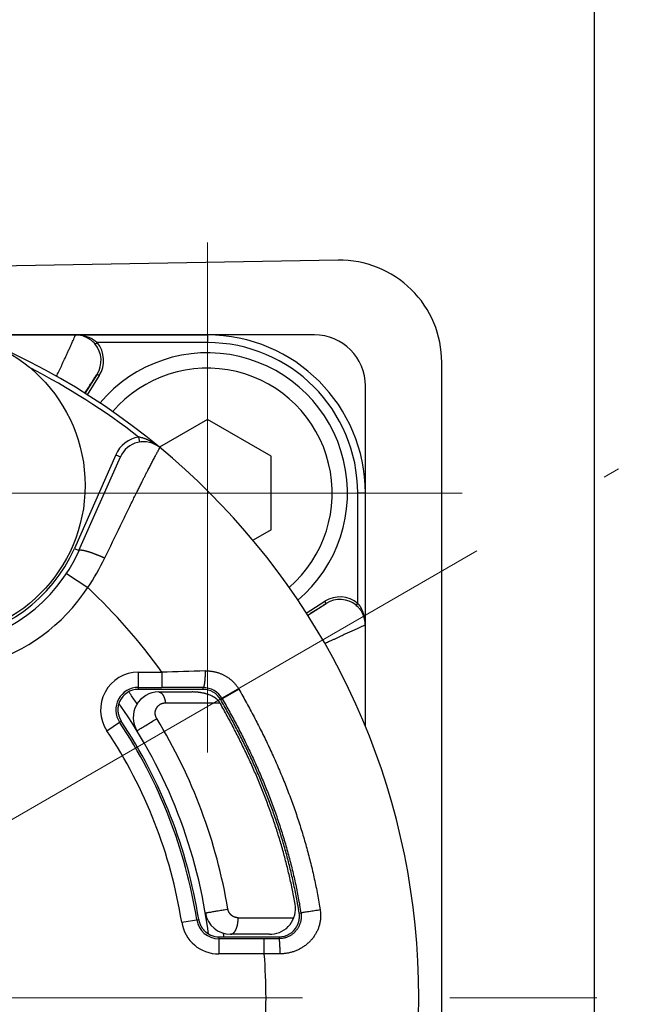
# Model space of a CAD drawing. Header units: millimetres. Extents: x 0 to 1071, y 0 to 742.
# Tile 28 of 127: x 488 to 500, y 225 to 244. Entities that reach past the tile are written whole.
import ezdxf

# ---------------------------------------------------------------- set-up
doc = ezdxf.new("R2010")
doc.units = ezdxf.units.MM
doc.header["$LTSCALE"] = 0.454724
doc.linetypes.add('CENTER', pattern=[50.8, 31.75, -6.35, 6.35, -6.35])
doc.layers.add('NoLayerName_001', color=7, linetype='Continuous')

# ---------------------------------------------------------------- blocks, each defined once
blk = doc.blocks.new('DIM_0003')
at = {"color": 3, "linetype": 'Continuous', "lineweight": 13}
blk.add_arc((54.498, 47.197), 54.498, 300, 210, dxfattribs=at)

msp = doc.modelspace()

# ---------------------------------------------------------------- linework, layer by layer
at = {"layer": 'NoLayerName_001', "color": 7, "linetype": 'Continuous', "lineweight": 25}
for p, q in [((498.8764, 203.1305), (498.8764, 247.066)), ((493.8419, 239.5632), (468.8419, 239.1322)), ((495.8764, 212.633), (495.8764, 237.5635))]:
    msp.add_line(p, q, dxfattribs=at)
at = {"layer": 'NoLayerName_001', "color": 4, "linetype": 'CENTER', "lineweight": 13}
for p, q in [((491.2764, 239.9099), (491.2764, 229.9099)), ((464.0558, 215.0988), (499.3413, 235.4708)), ((486.2764, 234.9983), (496.2764, 234.9983)), ((516.2461, 225.0988), (408.3764, 225.0988))]:
    msp.add_line(p, q, dxfattribs=at)
at = {"layer": 'NoLayerName_001', "color": 60, "linetype": 'Continuous', "lineweight": 25}
for p, q in [((486.6109, 238.0988), (491.2764, 238.0988)), ((493.3769, 238.0988), (486.623, 238.0988)), ((491.2764, 238.0988), (491.2764, 237.9488)), ((489.0755, 237.9169), (489.114, 237.9488)), ((491.2764, 237.9488), (489.114, 237.9488)), ((489.1127, 237.3304), (488.874, 236.9531)), ((489.1549, 237.3037), (488.9163, 236.9264)), ((489.1127, 237.3304), (489.1549, 237.3037)), ((494.3769, 230.4183), (494.3769, 237.0988)), ((489.9269, 236.097), (489.9435, 235.9983)), ((489.4779, 235.7482), (488.6657, 233.9139)), ((489.4779, 235.7482), (489.5693, 235.7077)), ((488.7571, 233.8734), (489.5693, 235.7077)), ((494.3769, 234.9983), (494.2269, 234.9983)), ((494.2269, 232.8359), (494.2269, 234.9983)), ((488.6657, 233.9139), (488.7571, 233.8734)), ((488.5097, 233.4194), (488.9276, 233.1449)), ((493.2179, 232.6467), (493.5818, 232.8768)), ((493.2447, 232.6044), (493.6085, 232.8346)), ((493.6085, 232.8346), (493.5818, 232.8768)), ((494.195, 232.7974), (494.2269, 232.8359)), ((489.9195, 231.4873), (489.9191, 231.1488)), ((489.9195, 231.4873), (490.3819, 231.4868)), ((490.3819, 231.4868), (490.3817, 231.1868)), ((489.9191, 231.1873), (490.3817, 231.1868)), ((490.3211, 231.1488), (489.9191, 231.1488)), ((490.3611, 231.1488), (490.3211, 231.1488)), ((490.3211, 231.0988), (490.9748, 231.0988)), ((490.9748, 231.1488), (490.3611, 231.1488)), ((490.9903, 231.1488), (490.9748, 231.1488)), ((491.1911, 231.1488), (490.9903, 231.1488)), ((491.1911, 231.1488), (491.1911, 231.1852)), ((491.538, 230.948), (491.8939, 231.1525)), ((490.4541, 230.8856), (491.5225, 230.8856)), ((491.5225, 230.8856), (491.528, 230.8759)), ((491.528, 230.8759), (491.5396, 230.8555)), ((491.5396, 230.8555), (491.5456, 230.8449)), ((489.3043, 230.3394), (489.5539, 230.5058)), ((489.5888, 230.5291), (489.5539, 230.5058)), ((493.0475, 226.9437), (493.0439, 226.9642)), ((491.8785, 226.6724), (492.9744, 226.6724)), ((493.0781, 226.7617), (493.112, 226.7671)), ((490.7722, 226.5831), (491.1089, 226.6366)), ((491.5006, 226.2988), (491.5007, 225.9614)), ((491.5006, 226.2988), (491.6866, 226.2988)), ((492.3929, 226.2616), (491.5006, 226.2613)), ((491.6866, 226.2988), (491.8771, 226.2988)), ((492.4926, 226.3488), (491.73, 226.3488)), ((491.8771, 226.2988), (492.475, 226.2988)), ((492.6831, 226.2619), (492.3929, 226.2616)), ((492.393, 225.9616), (492.3929, 226.2616)), ((492.475, 226.2988), (492.4926, 226.2988)), ((492.4926, 226.2988), (492.6831, 226.2988)), ((492.6831, 226.2988), (492.6831, 226.2619)), ((492.393, 225.9616), (491.5007, 225.9614)), ((492.7039, 225.9635), (492.393, 225.9616))]:
    msp.add_line(p, q, dxfattribs=at)
at = {"layer": 'NoLayerName_001', "color": 4, "linetype": 'Continuous', "lineweight": 25}
for p, q in [((491.2764, 236.4416), (490.3356, 235.8985)), ((492.5264, 235.72), (491.2764, 236.4416)), ((492.5264, 234.2766), (492.5264, 235.72)), ((492.5264, 234.2766), (492.1727, 234.0724))]:
    msp.add_line(p, q, dxfattribs=at)
at = {"layer": 'NoLayerName_001', "color": 60, "linetype": 'Continuous', "lineweight": 25}
msp.add_circle((485.8769, 235.1488), 3, dxfattribs=at)
at = {"layer": 'NoLayerName_001', "color": 7, "linetype": 'Continuous', "lineweight": 25}
msp.add_arc((493.8764, 237.5635), 2, 360, 90.98776, dxfattribs=at)
at = {"layer": 'NoLayerName_001', "color": 60, "linetype": 'Continuous', "lineweight": 25}
for centre, radius, start, end in [((481.4269, 225.0988), 14, 270, 90), ((488.6911, 237.5991), 0.4997, 68.2282, 90.00491), ((488.6928, 237.3844), 0.7144, 77.98398, 90.06403), ((488.692, 237.6025), 0.4963, 68.56129, 89.99786), ((488.6914, 237.6008), 0.498, 60.90267, 68.5686), ((488.6909, 237.5983), 0.5005, 60.99501, 68.24172), ((488.703, 237.6219), 0.474, 55.49682, 60.89144), ((488.7156, 237.4664), 0.6291, 67.35373, 69.03992), ((488.736, 237.5153), 0.5761, 65.85417, 67.35396), ((488.7414, 237.5264), 0.5638, 59.52599, 65.88941), ((491.2764, 234.9983), 3.1005, 0, 90), ((493.3769, 237.0988), 1, 0, 90), ((488.6919, 237.6057), 0.4936, 48.15938, 55.49483), ((488.6773, 237.5889), 0.5159, 44.65766, 48.20196), ((488.6681, 237.5798), 0.5288, 39.60358, 44.65342), ((488.69, 237.5981), 0.5003, 327.65294, 39.58938), ((488.6899, 237.5981), 0.5503, 327.66408, 39.58923), ((491.2764, 234.9983), 2.9505, 0, 90), ((481.4269, 225.0988), 13.9, 52.3012, 62.71964), ((485.8769, 235.1488), 3.15, 156.1169, 336.1169), ((485.8769, 235.1488), 3.05, 156.1169, 336.1169), ((485.8769, 235.1488), 3.65, 165.53355, 326.70026), ((490.0265, 235.5053), 0.6, 99.56242, 156.1169), ((490.0265, 235.5053), 0.5, 50.4306, 156.1169), ((485.2197, 235.6802), 4.4918, 325.63646, 334.20504), ((481.4269, 225.0988), 11, 35.50176, 47.00909), ((493.8762, 232.4118), 0.5503, 50.41022, 122.33625), ((493.8762, 232.4119), 0.5003, 50.41135, 122.34706), ((493.8579, 232.39), 0.5288, 45.4035, 50.39618), ((493.8668, 232.399), 0.5162, 41.88362, 45.39995), ((493.8025, 232.4622), 0.566, 22.60388, 30.55516), ((493.9049, 232.4278), 0.4683, 29.09269, 30.90738), ((493.8764, 232.4128), 0.5005, 21.75953, 29.00494), ((493.8788, 232.4133), 0.4981, 22.05639, 29.09653), ((493.7314, 232.4324), 0.6432, 16.86989, 22.61755), ((493.8803, 232.4138), 0.4965, 0.00766, 22.05967), ((493.8772, 232.413), 0.4997, 359.99509, 21.77303), ((493.6964, 232.4217), 0.6797, 11.79117, 16.878), ((493.662, 232.4147), 0.7149, 359.93987, 11.77913), ((489.9186, 230.749), 0.7383, 89.93339, 213.69569), ((497.6649, -2.0111), 233.6114, 91.577945, 91.786507), ((489.9186, 230.749), 0.4383, 89.93283, 213.69614), ((489.9191, 230.7487), 0.4, 90.00519, 155.99206), ((481.2031, 224.9404), 10.5216, 35.47548, 35.84192), ((490.3211, 230.5988), 0.5, 90, 211.58812), ((490.0145, -161.9176), 393.1046, 89.828509, 89.946494), ((490.975, 229.9998), 1.099, 86.02103, 90.01258), ((491.1887, 230.7477), 0.4376, 29.83227, 89.68293), ((491.191, 230.7486), 0.4001, 29.87628, 89.98937), ((481.409, 225.0858), 10.2696, 34.2472, 35.48172), ((491.0839, 230.4408), 0.6426, 63.73263, 68.99139), ((481.3769, 225.0988), 10, 7.21231, 35.20311), ((481.4525, 225.106), 9.7361, 9.00668, 33.68446), ((481.4269, 225.0988), 9.8, 9.02485, 33.63646), ((481.3373, 225.1014), 10.4875, 9.55126, 31.46851), ((481.4524, 225.1059), 9.4362, 9.00629, 33.684), ((492.5066, 226.8488), 0.5, 273.61807, 9.99163), ((482.4067, 225.0605), 10.8062, 9.05768, 10.03593), ((491.73, 226.8488), 0.5, 189.59403, 270), ((492.6808, 226.6988), 0.4023, 354.4478, 9.00308), ((491.5005, 226.6987), 0.7374, 189.02152, 270.01714), ((491.5005, 226.6987), 0.4374, 189.02187, 270.01702), ((492.6832, 226.6987), 0.3999, 269.99082, 331.58756), ((491.5004, 226.6975), 0.3987, 247.44493, 270.03381), ((481.3931, 225.1017), 10.2784, 6.88861, 7.07596), ((481.39, 225.1013), 10.2815, 6.68925, 6.88861), ((492.4926, 227.3891), 1.0404, 269.99727, 272.50693), ((481.4269, 225.0988), 11, 355.50094, 4.49906)]:
    msp.add_arc(centre, radius, start, end, dxfattribs=at)
at = {"layer": 'NoLayerName_001', "color": 4, "linetype": 'Continuous', "lineweight": 25}
for radius, start, end in [(2.75, 310.23418, 140.05594), (2.45, 310.94205, 139.34807)]:
    msp.add_arc((491.2764, 234.9983), radius, start, end, dxfattribs=at)
at = {"layer": 'NoLayerName_001', "color": 60, "linetype": 'Continuous', "lineweight": 25}
for points, knots in [([(488.3161, 237.288), (488.3234, 237.3034), (488.3381, 237.3341), (488.3612, 237.3827), (488.3854, 237.434), (488.4108, 237.4879), (488.436, 237.5418), (488.4624, 237.5984), (488.4898, 237.6576), (488.5183, 237.7194), (488.5467, 237.7813), (488.5749, 237.8432), (488.6031, 237.9051), (488.637, 237.9801), (488.6625, 238.037), (488.6801, 238.0758), (488.6836, 238.0835), (488.6871, 238.0913), (488.6898, 238.0963), (488.6911, 238.0988)], [0, 0, 0, 0, 0.05104757, 0.10209519, 0.16165078, 0.22120633, 0.28076186, 0.34031737, 0.40838081, 0.47644424, 0.54450764, 0.61257103, 0.68063442, 0.7486978, 0.85930041, 0.86780965, 0.8763149, 0.88483063, 0.89331902, 0.89331902, 0.89331902, 0.89331902]), ([(488.8415, 238.0831), (488.8432, 238.0828), (488.8466, 238.082), (488.8516, 238.0809), (488.8566, 238.0797), (488.8617, 238.0785), (488.8667, 238.0773), (488.8717, 238.076), (488.8767, 238.0746), (488.8817, 238.0733), (488.8867, 238.0719), (488.8916, 238.0704), (488.8966, 238.069), (488.9016, 238.0674), (488.9065, 238.0659), (488.9114, 238.0643), (488.9163, 238.0626), (488.9212, 238.061), (488.9261, 238.0593), (488.931, 238.0575), (488.9358, 238.0557), (488.939, 238.0545), (488.9406, 238.0539)], [0, 0, 0, 0, 0.00517079, 0.01034155, 0.01551251, 0.02068389, 0.02585592, 0.03102877, 0.03620235, 0.0413765, 0.04655108, 0.05172597, 0.05690102, 0.06207611, 0.06725111, 0.07242591, 0.07760038, 0.08277442, 0.08794792, 0.09312079, 0.09829292, 0.10346424, 0.10346424, 0.10346424, 0.10346424]), ([(488.9336, 238.036), (488.9339, 238.0359), (488.9346, 238.0355), (488.9357, 238.0352), (488.9368, 238.0351), (488.9379, 238.0351), (488.939, 238.0352), (488.9402, 238.0353), (488.9414, 238.0356), (488.9425, 238.036), (488.9436, 238.0364), (488.9447, 238.0369), (488.9457, 238.0374), (488.9467, 238.0379), (488.9476, 238.0385), (488.9486, 238.0391), (488.9495, 238.0397), (488.9503, 238.0404), (488.9512, 238.041), (488.9521, 238.0417), (488.9529, 238.0424), (488.9538, 238.0432), (488.9546, 238.0439), (488.9554, 238.0447), (488.9563, 238.0454), (488.9571, 238.0462), (488.9576, 238.0467), (488.9578, 238.047)], [0, 0, 0, 0, 0.001103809, 0.002205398, 0.003319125, 0.004452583, 0.005607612, 0.006781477, 0.007967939, 0.009158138, 0.010341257, 0.011505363, 0.012646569, 0.013770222, 0.014881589, 0.015985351, 0.017085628, 0.018186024, 0.019289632, 0.020397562, 0.021509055, 0.022623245, 0.02373924, 0.024856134, 0.025973, 0.027088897, 0.028202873, 0.028202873, 0.028202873, 0.028202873]), ([(489.0273, 238.0123), (489.0288, 238.0114), (489.0319, 238.0096), (489.0365, 238.0068), (489.0411, 238.0039), (489.0456, 238.001), (489.0501, 237.9981), (489.0546, 237.9951), (489.0591, 237.9921), (489.0635, 237.989), (489.0679, 237.9859), (489.0723, 237.9828), (489.0766, 237.9796), (489.0809, 237.9763), (489.0852, 237.973), (489.0894, 237.9697), (489.0936, 237.9663), (489.0978, 237.9629), (489.1019, 237.9594), (489.106, 237.9559), (489.11, 237.9524), (489.1127, 237.95), (489.114, 237.9488)], [0, 0, 0, 0, 0.0053799, 0.01075975, 0.01613995, 0.02152092, 0.02690309, 0.03228675, 0.03767172, 0.04305773, 0.04844453, 0.05383186, 0.05921947, 0.06460714, 0.06999463, 0.07538174, 0.08076825, 0.08615396, 0.09153871, 0.09692231, 0.1023046, 0.10768543, 0.10768543, 0.10768543, 0.10768543]), ([(488.8708, 236.9567), (488.9048, 237.0098), (488.9528, 237.0848), (489.011, 237.1753), (489.0433, 237.2251), (489.0634, 237.2562), (489.0756, 237.2749), (489.0817, 237.2842), (489.0919, 237.2997), (489.1019, 237.3153), (489.1105, 237.3274), (489.1127, 237.3304)], [0, 0, 0, 0, 0.18921108, 0.26712179, 0.32277089, 0.36729267, 0.37842341, 0.38955324, 0.40068156, 0.43407517, 0.44520366, 0.44520366, 0.44520366, 0.44520366]), ([(490.345, 235.8907), (490.3389, 235.8957), (490.3268, 235.9056), (490.3082, 235.92), (490.2894, 235.934), (490.2702, 235.9476), (490.2507, 235.9608), (490.231, 235.9736), (490.2109, 235.986), (490.1906, 235.9979), (490.17, 236.0094), (490.1491, 236.0204), (490.1279, 236.031), (490.1065, 236.041), (490.0848, 236.0505), (490.0628, 236.0593), (490.0407, 236.0675), (490.0183, 236.075), (489.9957, 236.0818), (489.973, 236.0877), (489.95, 236.0929), (489.9346, 236.0955), (489.9269, 236.097)], [0, 0, 0, 0, 0.02350119, 0.04700667, 0.07051778, 0.09403627, 0.1175643, 0.14110448, 0.16465987, 0.18823398, 0.21183082, 0.23545485, 0.25910585, 0.28276937, 0.30643056, 0.33007738, 0.35370087, 0.37729542, 0.40085903, 0.42439365, 0.44790542, 0.47140502, 0.47140502, 0.47140502, 0.47140502]), ([(489.2639, 233.7256), (489.3661, 233.9369), (489.5032, 234.2209), (489.6667, 234.5573), (489.7472, 234.722), (489.8086, 234.8471), (489.8604, 234.9524), (489.906, 235.0444), (489.9485, 235.1298), (489.9846, 235.2019), (490.0175, 235.2674), (490.0473, 235.3263), (490.0772, 235.3852), (490.1039, 235.4374), (490.1274, 235.4831), (490.1476, 235.5222), (490.1679, 235.5612), (490.1882, 235.6002), (490.2087, 235.6392), (490.2293, 235.6781), (490.2465, 235.7104), (490.2604, 235.7363), (490.2708, 235.7557), (490.2813, 235.775), (490.2918, 235.7944), (490.3024, 235.8137), (490.313, 235.8329), (490.3271, 235.8586), (490.3379, 235.8778), (490.345, 235.8907)], [0, 0, 0, 0, 0.704067, 0.9460902, 1.1221071, 1.2541197, 1.3641302, 1.4741407, 1.5621492, 1.6501576, 1.716164, 1.7821703, 1.8481767, 1.914183, 1.9581873, 2.0021916, 2.0461958, 2.0902001, 2.1342044, 2.1782087, 2.2222129, 2.244215, 2.2662171, 2.2882193, 2.3102214, 2.3322231, 2.3542256, 2.3762285, 2.4202318, 2.4202318, 2.4202318, 2.4202318]), ([(488.7571, 233.8734), (488.7602, 233.8758), (488.766, 233.8822), (488.7786, 233.8831), (488.7905, 233.8834), (488.8024, 233.8826), (488.8143, 233.8814), (488.8261, 233.8796), (488.8379, 233.8775), (488.8495, 233.8751), (488.8612, 233.8724), (488.8727, 233.8697), (488.8843, 233.8667), (488.8958, 233.8637), (488.9073, 233.8605), (488.9188, 233.8573), (488.9302, 233.8539), (488.9417, 233.8504), (488.953, 233.8469), (488.9644, 233.8433), (488.9758, 233.8396), (488.9871, 233.8358), (488.9984, 233.832), (489.0096, 233.8281), (489.0209, 233.8241), (489.0321, 233.8201), (489.0433, 233.816), (489.0545, 233.8119), (489.0657, 233.8077), (489.0768, 233.8035), (489.0879, 233.7992), (489.0991, 233.7949), (489.1102, 233.7905), (489.1213, 233.7861), (489.1323, 233.7817), (489.1434, 233.7772), (489.1544, 233.7727), (489.1654, 233.7682), (489.1765, 233.7636), (489.1874, 233.759), (489.1948, 233.7559), (489.1984, 233.7543)], [0, 0, 0, 0, 0.01179243, 0.02430347, 0.03603771, 0.04799133, 0.05997719, 0.07191531, 0.08382992, 0.0957377, 0.10764868, 0.11956589, 0.13148862, 0.14341558, 0.15534503, 0.16727484, 0.17920301, 0.19112955, 0.20305497, 0.2149797, 0.22690411, 0.23882848, 0.25075301, 0.26267786, 0.27460309, 0.28652874, 0.29845475, 0.31038103, 0.32230744, 0.33423379, 0.34615984, 0.35808552, 0.37001086, 0.38193587, 0.39386059, 0.40578503, 0.41770921, 0.42963316, 0.44155688, 0.4534804, 0.46540372, 0.46540372, 0.46540372, 0.46540372]), ([(489.1984, 233.7543), (489.2021, 233.7528), (489.2094, 233.7496), (489.2203, 233.7449), (489.2313, 233.7401), (489.2422, 233.7353), (489.2531, 233.7305), (489.2603, 233.7272), (489.2639, 233.7256)], [0, 0, 0, 0, 0.011923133, 0.023846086, 0.035768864, 0.047691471, 0.059613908, 0.071536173, 0.071536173, 0.071536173, 0.071536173]), ([(493.6085, 232.8346), (493.6056, 232.8325), (493.594, 232.8241), (493.5789, 232.8145), (493.5639, 232.8047), (493.549, 232.7949), (493.5219, 232.7773), (493.4799, 232.7501), (493.4047, 232.7016), (493.3264, 232.6513), (493.2661, 232.6127), (493.248, 232.6011)], [0, 0, 0, 0, 0.01073669, 0.04295447, 0.053691, 0.06442896, 0.09664554, 0.15033562, 0.21476437, 0.36509932, 0.42952819, 0.42952819, 0.42952819, 0.42952819]), ([(494.2269, 232.8359), (494.2281, 232.8346), (494.2304, 232.832), (494.234, 232.8279), (494.2374, 232.8239), (494.2409, 232.8198), (494.2443, 232.8157), (494.2476, 232.8115), (494.2509, 232.8073), (494.2542, 232.8031), (494.2574, 232.7988), (494.2606, 232.7945), (494.2637, 232.7902), (494.2668, 232.7859), (494.2699, 232.7815), (494.2729, 232.7771), (494.2758, 232.7726), (494.2788, 232.7681), (494.2816, 232.7636), (494.2845, 232.7591), (494.2872, 232.7545), (494.2891, 232.7515), (494.29, 232.7499)], [0, 0, 0, 0, 0.00533774, 0.01067554, 0.01601368, 0.02135246, 0.02669215, 0.03203294, 0.03737477, 0.04271749, 0.04806095, 0.05340498, 0.05874939, 0.064094, 0.06943863, 0.07478307, 0.0801271, 0.08547052, 0.09081311, 0.09615463, 0.10149484, 0.10683351, 0.10683351, 0.10683351, 0.10683351]), ([(494.251, 232.7436), (494.2521, 232.7425), (494.2542, 232.7401), (494.2572, 232.7366), (494.2603, 232.733), (494.2633, 232.7294), (494.2663, 232.7258), (494.2692, 232.7222), (494.2721, 232.7185), (494.275, 232.7148), (494.2779, 232.7111), (494.2807, 232.7073), (494.2834, 232.7035), (494.2862, 232.6997), (494.2889, 232.6959), (494.2915, 232.692), (494.2942, 232.6881), (494.2967, 232.6842), (494.2993, 232.6803), (494.3018, 232.6763), (494.3043, 232.6724), (494.3059, 232.6697), (494.3067, 232.6683)], [0, 0, 0, 0, 0.004684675, 0.009369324, 0.014054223, 0.018739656, 0.023425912, 0.02811323, 0.032801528, 0.037490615, 0.042180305, 0.046870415, 0.051560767, 0.056251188, 0.060941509, 0.065631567, 0.070321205, 0.07501027, 0.079698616, 0.084386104, 0.089072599, 0.093757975, 0.093757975, 0.093757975, 0.093757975]), ([(494.3141, 232.6555), (494.314, 232.6558), (494.3136, 232.6565), (494.3133, 232.6576), (494.3132, 232.6587), (494.3132, 232.6598), (494.3133, 232.661), (494.3134, 232.6621), (494.3137, 232.6633), (494.3141, 232.6644), (494.3145, 232.6655), (494.315, 232.6666), (494.3155, 232.6676), (494.316, 232.6686), (494.3166, 232.6695), (494.3172, 232.6705), (494.3178, 232.6714), (494.3185, 232.6723), (494.3191, 232.6731), (494.3198, 232.674), (494.3205, 232.6749), (494.3212, 232.6757), (494.322, 232.6765), (494.3227, 232.6774), (494.3235, 232.6782), (494.3243, 232.679), (494.3248, 232.6795), (494.3251, 232.6797)], [0, 0, 0, 0, 0.00110352, 0.002204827, 0.003318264, 0.00445142, 0.005606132, 0.006779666, 0.00796579, 0.009155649, 0.010338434, 0.01150222, 0.012643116, 0.013766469, 0.014877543, 0.015981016, 0.017081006, 0.018181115, 0.019284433, 0.020392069, 0.021503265, 0.022617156, 0.023732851, 0.024849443, 0.025966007, 0.027081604, 0.02819528, 0.02819528, 0.02819528, 0.02819528]), ([(494.3769, 232.413), (494.3744, 232.4117), (494.3695, 232.4091), (494.3619, 232.4057), (494.3517, 232.401), (494.2883, 232.3724), (494.207, 232.3359), (494.1107, 232.292), (494.05, 232.2643), (493.9892, 232.2364), (493.9286, 232.2084), (493.8705, 232.1815), (493.815, 232.1556), (493.762, 232.1308), (493.7091, 232.1059), (493.6587, 232.0821), (493.616, 232.0618), (493.5909, 232.0498), (493.5808, 232.045)], [0, 0, 0, 0, 0.00833304, 0.01669296, 0.02504282, 0.0417485, 0.2255014, 0.29232066, 0.35913991, 0.42595919, 0.49277849, 0.55959779, 0.61806468, 0.67653159, 0.73499854, 0.79346549, 0.84358, 0.87698964, 0.87698964, 0.87698964, 0.87698964]), ([(491.2319, 231.5117), (491.232, 231.509), (491.232, 231.5034), (491.232, 231.4951), (491.232, 231.4867), (491.232, 231.4784), (491.2319, 231.4701), (491.2318, 231.4617), (491.2317, 231.4534), (491.2315, 231.4451), (491.2313, 231.4367), (491.2311, 231.4284), (491.2309, 231.4201), (491.2306, 231.4117), (491.2302, 231.4034), (491.2299, 231.395), (491.2295, 231.3867), (491.229, 231.3784), (491.2286, 231.37), (491.2281, 231.3617), (491.2275, 231.3534), (491.2269, 231.3451), (491.2263, 231.3367), (491.2256, 231.3284), (491.2248, 231.3201), (491.224, 231.3118), (491.2232, 231.3035), (491.2223, 231.2953), (491.2213, 231.287), (491.2203, 231.2787), (491.2191, 231.2705), (491.2179, 231.2623), (491.2166, 231.254), (491.2152, 231.2458), (491.2136, 231.2375), (491.2118, 231.2293), (491.2099, 231.2212), (491.2077, 231.2133), (491.2055, 231.2054), (491.2032, 231.2003), (491.2022, 231.1978)], [0, 0, 0, 0, 0.00833668, 0.01667292, 0.02500886, 0.03334465, 0.04168045, 0.05001641, 0.05835269, 0.06668944, 0.07502684, 0.08336504, 0.09170422, 0.10004455, 0.10838621, 0.11672937, 0.1250742, 0.13342049, 0.14176752, 0.1501146, 0.15846107, 0.16680631, 0.17514972, 0.18349076, 0.19182892, 0.20016374, 0.2084948, 0.21682175, 0.22514427, 0.23346251, 0.24178103, 0.2501073, 0.25844941, 0.26681615, 0.27521348, 0.28361143, 0.29195986, 0.30021018, 0.30835466, 0.31664624, 0.31664624, 0.31664624, 0.31664624]), ([(491.2319, 231.5117), (491.2407, 231.5118), (491.2583, 231.5123), (491.2846, 231.5116), (491.3109, 231.5102), (491.3372, 231.5078), (491.3634, 231.5046), (491.3894, 231.5005), (491.4153, 231.4955), (491.441, 231.4896), (491.4665, 231.4828), (491.4918, 231.4752), (491.5167, 231.4666), (491.5414, 231.4572), (491.5656, 231.4469), (491.5895, 231.4358), (491.613, 231.4238), (491.6361, 231.411), (491.6586, 231.3973), (491.6807, 231.3828), (491.7022, 231.3676), (491.7231, 231.3515), (491.7434, 231.3347), (491.7631, 231.3171), (491.7821, 231.2988), (491.8004, 231.2798), (491.818, 231.2601), (491.8349, 231.2397), (491.8509, 231.2187), (491.8661, 231.1972), (491.8806, 231.1752), (491.8894, 231.16), (491.8939, 231.1525)], [0, 0, 0, 0, 0.02630591, 0.05263905, 0.07899305, 0.1053619, 0.13174011, 0.15812283, 0.18450599, 0.2108865, 0.23726294, 0.26363498, 0.29000259, 0.31636611, 0.34272643, 0.36908504, 0.3954442, 0.4218062, 0.44817114, 0.47453885, 0.50090957, 0.52728414, 0.55366412, 0.58005191, 0.60645062, 0.63285852, 0.65926858, 0.68567325, 0.71206488, 0.73843595, 0.76477926, 0.79108817, 0.79108817, 0.79108817, 0.79108817]), ([(490.3211, 231.0988), (490.3241, 231.0985), (490.3301, 231.0984), (490.3389, 231.0963), (490.3475, 231.0933), (490.3557, 231.0893), (490.3635, 231.0846), (490.3708, 231.0792), (490.3776, 231.0732), (490.3839, 231.0668), (490.3897, 231.06), (490.3952, 231.0529), (490.4003, 231.0455), (490.4051, 231.0379), (490.4096, 231.0301), (490.4138, 231.0222), (490.4178, 231.0142), (490.4216, 231.0061), (490.4251, 230.9978), (490.4283, 230.9895), (490.4314, 230.9811), (490.4343, 230.9727), (490.437, 230.9641), (490.4396, 230.9556), (490.4419, 230.9469), (490.4441, 230.9383), (490.4462, 230.9295), (490.448, 230.9208), (490.4498, 230.912), (490.4513, 230.9032), (490.4528, 230.8944), (490.4536, 230.8885), (490.4541, 230.8856)], [0, 0, 0, 0, 0.00893094, 0.01792768, 0.02701162, 0.03615484, 0.04529283, 0.05435144, 0.06334573, 0.07231708, 0.08129016, 0.09027462, 0.09926709, 0.10825346, 0.11722157, 0.12617644, 0.13512388, 0.14406817, 0.15301214, 0.16195722, 0.17090359, 0.17985024, 0.18879547, 0.19773933, 0.20668254, 0.21562546, 0.22456814, 0.23351032, 0.24245146, 0.25139074, 0.26032705, 0.26925906, 0.26925906, 0.26925906, 0.26925906]), ([(491.3143, 231.0407), (491.3087, 231.0428), (491.2975, 231.047), (491.2805, 231.0528), (491.2634, 231.0583), (491.2462, 231.0634), (491.2288, 231.0681), (491.2113, 231.0724), (491.1938, 231.0764), (491.1761, 231.08), (491.1584, 231.0832), (491.1406, 231.0862), (491.1228, 231.0888), (491.1049, 231.0911), (491.087, 231.0931), (491.0692, 231.0948), (491.0572, 231.0957), (491.0513, 231.0961)], [0, 0, 0, 0, 0.01792836, 0.03587195, 0.05383144, 0.07180667, 0.08979668, 0.10779977, 0.12581353, 0.14383487, 0.16186007, 0.17988481, 0.1979042, 0.2159128, 0.23390469, 0.25187347, 0.26981229, 0.26981229, 0.26981229, 0.26981229]), ([(491.2022, 231.1978), (491.2007, 231.1952), (491.1988, 231.1895), (491.1934, 231.1869), (491.1911, 231.1852)], [0, 0, 0, 0, 0.008853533, 0.017085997, 0.017085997, 0.017085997, 0.017085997]), ([(491.8939, 231.1525), (491.9194, 231.1077), (491.9705, 231.0182), (492.0455, 230.8831), (492.1194, 230.7474), (492.192, 230.6109), (492.2632, 230.4737), (492.3331, 230.3358), (492.4015, 230.1972), (492.4684, 230.0579), (492.5338, 229.9178), (492.5977, 229.777), (492.6599, 229.6355), (492.7205, 229.4933), (492.7794, 229.3504), (492.8365, 229.2068), (492.8919, 229.0625), (492.9455, 228.9175), (492.9973, 228.7718), (493.0472, 228.6255), (493.0952, 228.4785), (493.1413, 228.331), (493.1854, 228.1828), (493.2275, 228.034), (493.2676, 227.8847), (493.3057, 227.7349), (493.3417, 227.5845), (493.3756, 227.4336), (493.4075, 227.2823), (493.4372, 227.1306), (493.4651, 226.9786), (493.4816, 226.8769), (493.4901, 226.8261)], [0, 0, 0, 0, 0.1545372, 0.3090885, 0.463649, 0.618215, 0.772784, 0.927355, 1.0819283, 1.2365056, 1.3910862, 1.5456672, 1.7002463, 1.8548227, 2.0093965, 2.1639693, 2.3185437, 2.4731225, 2.6277048, 2.7822896, 2.9368763, 3.0914657, 3.2460592, 3.4006593, 3.5552692, 3.7098876, 3.8645082, 4.0191248, 4.1737312, 4.3283217, 4.4828907, 4.637433, 4.637433, 4.637433, 4.637433]), ([(489.5537, 230.9115), (489.5523, 230.9084), (489.5497, 230.9023), (489.546, 230.893), (489.5425, 230.8836), (489.5392, 230.8741), (489.5362, 230.8645), (489.5334, 230.8548), (489.5309, 230.845), (489.5287, 230.8352), (489.5267, 230.8254), (489.5249, 230.8155), (489.5234, 230.8055), (489.5222, 230.7956), (489.5212, 230.7856), (489.5205, 230.7755), (489.5201, 230.7655), (489.5199, 230.7554), (489.52, 230.7454), (489.5202, 230.7354), (489.5208, 230.7253), (489.5216, 230.7153), (489.5226, 230.7053), (489.5238, 230.6954), (489.5253, 230.6855), (489.5271, 230.6756), (489.5291, 230.6658), (489.5314, 230.656), (489.5341, 230.6464), (489.537, 230.6368), (489.5401, 230.6272), (489.5435, 230.6178), (489.5471, 230.6085), (489.5509, 230.5992), (489.5548, 230.59), (489.5589, 230.5808), (489.563, 230.5717), (489.5672, 230.5626), (489.5714, 230.5535), (489.5745, 230.5475), (489.5759, 230.5445)], [0, 0, 0, 0, 0.01002267, 0.02005563, 0.03009723, 0.04014579, 0.05019967, 0.06025726, 0.07031703, 0.08037751, 0.09043734, 0.10049527, 0.11055021, 0.12060163, 0.13065036, 0.14069725, 0.15074291, 0.16078764, 0.17083154, 0.18087446, 0.19091604, 0.20095574, 0.21099281, 0.22102628, 0.23105509, 0.24107903, 0.25109915, 0.26111779, 0.27113835, 0.28116236, 0.29118889, 0.30121517, 0.31123678, 0.32124982, 0.3312595, 0.34127284, 0.35129541, 0.3613317, 0.37137852, 0.38141611, 0.38141611, 0.38141611, 0.38141611]), ([(490.2823, 230.5762), (490.28, 230.5803), (490.2751, 230.5884), (490.2691, 230.6014), (490.2639, 230.6148), (490.2596, 230.6285), (490.2563, 230.6425), (490.2539, 230.6567), (490.2525, 230.6711), (490.2522, 230.6855), (490.2529, 230.6998), (490.2546, 230.7141), (490.2573, 230.7282), (490.261, 230.742), (490.2656, 230.7556), (490.2712, 230.7688), (490.2777, 230.7815), (490.2851, 230.7938), (490.2933, 230.8055), (490.3023, 230.8166), (490.3121, 230.8271), (490.3226, 230.8368), (490.3338, 230.8458), (490.3455, 230.8539), (490.3579, 230.8612), (490.3708, 230.8676), (490.3841, 230.8731), (490.3977, 230.8776), (490.4116, 230.8811), (490.4257, 230.8837), (490.4399, 230.8853), (490.4493, 230.8854), (490.4541, 230.8856)], [0, 0, 0, 0, 0.01419645, 0.02846515, 0.04279354, 0.05716618, 0.07156621, 0.08597683, 0.10038275, 0.1147716, 0.12913701, 0.14348408, 0.15781842, 0.17214302, 0.18645923, 0.20076775, 0.21506964, 0.2293673, 0.24366458, 0.25796394, 0.27226645, 0.28657283, 0.30088446, 0.3152044, 0.32953839, 0.34389055, 0.35825281, 0.37261192, 0.38695242, 0.40125812, 0.41551362, 0.42970585, 0.42970585, 0.42970585, 0.42970585]), ([(491.4951, 230.9239), (491.4934, 230.9258), (491.4899, 230.9298), (491.4844, 230.9355), (491.4789, 230.9412), (491.4732, 230.9466), (491.4673, 230.9519), (491.4613, 230.9571), (491.4553, 230.9622), (491.4491, 230.9671), (491.4428, 230.9719), (491.4364, 230.9766), (491.4299, 230.9812), (491.4233, 230.9856), (491.4167, 230.9899), (491.4099, 230.9941), (491.4031, 230.9982), (491.3963, 231.0022), (491.3894, 231.0061), (491.3824, 231.0098), (491.3754, 231.0135), (491.3707, 231.0159), (491.3683, 231.017)], [0, 0, 0, 0, 0.0078992, 0.01580041, 0.02370448, 0.03161152, 0.03952094, 0.04743191, 0.05534507, 0.0632612, 0.07118076, 0.07910388, 0.08703038, 0.09495978, 0.10289133, 0.11082401, 0.11875655, 0.12668742, 0.13461488, 0.14253698, 0.15045154, 0.15835622, 0.15835622, 0.15835622, 0.15835622]), ([(491.5225, 230.8856), (491.522, 230.8865), (491.5209, 230.8883), (491.5193, 230.891), (491.5177, 230.8937), (491.516, 230.8963), (491.5142, 230.8989), (491.5125, 230.9015), (491.5107, 230.9041), (491.5088, 230.9067), (491.507, 230.9092), (491.5051, 230.9117), (491.5031, 230.9142), (491.5012, 230.9167), (491.4992, 230.9191), (491.4972, 230.9215), (491.4958, 230.9231), (491.4951, 230.9239)], [0, 0, 0, 0, 0.003140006, 0.00628143, 0.009424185, 0.01256815, 0.015713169, 0.018859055, 0.022005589, 0.025152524, 0.028299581, 0.031446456, 0.034592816, 0.037738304, 0.040882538, 0.04402511, 0.047165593, 0.047165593, 0.047165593, 0.047165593]), ([(493.0439, 226.9642), (493.0352, 227.011), (493.0183, 227.1046), (492.9902, 227.2445), (492.9605, 227.384), (492.929, 227.5232), (492.8956, 227.662), (492.8605, 227.8003), (492.8235, 227.9381), (492.7847, 228.0755), (492.7442, 228.2123), (492.702, 228.3486), (492.658, 228.4843), (492.6124, 228.6195), (492.5651, 228.7541), (492.5162, 228.8882), (492.4657, 229.0216), (492.4136, 229.1544), (492.36, 229.2867), (492.3049, 229.4183), (492.2483, 229.5493), (492.1903, 229.6796), (492.1309, 229.8094), (492.07, 229.9384), (492.0079, 230.0669), (491.9444, 230.1946), (491.8796, 230.3218), (491.8136, 230.4483), (491.7465, 230.5742), (491.6781, 230.6994), (491.6088, 230.8241), (491.5615, 230.9066), (491.538, 230.948)], [0, 0, 0, 0, 0.1426519, 0.285326, 0.4280173, 0.5707208, 0.7134311, 0.8561429, 0.9988508, 1.1415499, 1.2842405, 1.4269258, 1.5696082, 1.7122889, 1.8549685, 1.9976467, 2.1403227, 2.2829977, 2.425674, 2.5683529, 2.7110349, 2.8537198, 2.9964064, 3.1390927, 3.2817777, 3.4244625, 3.5671472, 3.709831, 3.8525117, 3.9951864, 4.1378509, 4.2805002, 4.2805002, 4.2805002, 4.2805002]), ([(491.5683, 230.9654), (491.593, 230.9219), (491.6426, 230.8352), (491.7153, 230.7041), (491.787, 230.5724), (491.8573, 230.44), (491.9264, 230.3068), (491.994, 230.173), (492.0603, 230.0385), (492.1251, 229.9033), (492.1884, 229.7674), (492.2501, 229.6307), (492.3103, 229.4934), (492.3689, 229.3554), (492.4259, 229.2167), (492.4811, 229.0773), (492.5347, 228.9372), (492.5865, 228.7965), (492.6365, 228.6552), (492.6847, 228.5132), (492.731, 228.3705), (492.7755, 228.2273), (492.8181, 228.0835), (492.8588, 227.9392), (492.8975, 227.7943), (492.9342, 227.6489), (492.9689, 227.503), (493.0017, 227.3566), (493.0324, 227.2098), (493.061, 227.0626), (493.0879, 226.9151), (493.1038, 226.8164), (493.112, 226.7671)], [0, 0, 0, 0, 0.149903, 0.2998202, 0.4497466, 0.5996787, 0.7496139, 0.8995512, 1.0494907, 1.1994336, 1.3493794, 1.4993252, 1.6492692, 1.7992104, 1.9491492, 2.099087, 2.2490262, 2.3989697, 2.5489165, 2.6988655, 2.8488165, 2.99877, 3.1487275, 3.2986913, 3.4486644, 3.5986456, 3.7486289, 3.8986082, 4.0485779, 4.1985322, 4.3484658, 4.4983736, 4.4983736, 4.4983736, 4.4983736]), ([(492.9989, 226.9382), (492.9905, 226.984), (492.9741, 227.0756), (492.947, 227.2126), (492.9183, 227.3492), (492.8877, 227.4855), (492.8555, 227.6214), (492.8215, 227.7568), (492.7859, 227.8919), (492.7485, 228.0264), (492.7094, 228.1605), (492.6687, 228.2941), (492.6264, 228.4271), (492.5825, 228.5597), (492.5369, 228.6917), (492.4898, 228.8231), (492.4412, 228.954), (492.391, 229.0843), (492.3393, 229.214), (492.2862, 229.3431), (492.2316, 229.4716), (492.1756, 229.5995), (492.1183, 229.7269), (492.0596, 229.8535), (491.9996, 229.9796), (491.9383, 230.1051), (491.8758, 230.2299), (491.812, 230.3541), (491.7471, 230.4778), (491.6811, 230.6007), (491.614, 230.7232), (491.5683, 230.8043), (491.5456, 230.8449)], [0, 0, 0, 0, 0.1395944, 0.2792092, 0.4188407, 0.5584849, 0.6981375, 0.8377937, 0.9774485, 1.1170969, 1.2567375, 1.3963726, 1.5360041, 1.675633, 1.81526, 1.9548852, 2.0945079, 2.2341278, 2.3737469, 2.5133672, 2.6529895, 2.7926142, 2.9322405, 3.0718669, 3.2114914, 3.3511133, 3.4907335, 3.6303519, 3.7699676, 3.9095783, 4.0491812, 4.1887722, 4.1887722, 4.1887722, 4.1887722]), ([(489.5759, 230.5445), (489.5775, 230.5416), (489.5806, 230.5356), (489.5843, 230.53), (489.586, 230.5272)], [0, 0, 0, 0, 0.01001736, 0.020025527, 0.020025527, 0.020025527, 0.020025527]), ([(489.8952, 230.3369), (489.8967, 230.3379), (489.9011, 230.3409), (489.9087, 230.3456), (489.9177, 230.3513), (489.9329, 230.3608), (489.9586, 230.3769), (490.0056, 230.406), (490.0785, 230.451), (490.1697, 230.5072), (490.2412, 230.551), (490.2778, 230.5734), (490.2823, 230.5762)], [0, 0, 0, 0, 0.0053278, 0.0160602, 0.02676627, 0.03747641, 0.06960325, 0.11779228, 0.20346083, 0.32660933, 0.43904929, 0.45511215, 0.45511215, 0.45511215, 0.45511215]), ([(491.237, 226.7654), (491.2387, 226.7658), (491.2421, 226.7667), (491.2473, 226.7676), (491.2542, 226.7689), (491.2629, 226.7705), (491.2768, 226.773), (491.2958, 226.7763), (491.3271, 226.7818), (491.3756, 226.7902), (491.4485, 226.8027), (491.537, 226.8177), (491.6169, 226.8312), (491.6637, 226.839), (491.6794, 226.8416)], [0, 0, 0, 0, 0.00525619, 0.01055527, 0.01583983, 0.02639902, 0.03696302, 0.05808933, 0.08449428, 0.13202432, 0.20595991, 0.30630096, 0.40136091, 0.4488909, 0.4488909, 0.4488909, 0.4488909]), ([(491.8785, 226.6724), (491.8754, 226.6724), (491.8691, 226.6725), (491.8596, 226.6732), (491.8502, 226.6743), (491.8409, 226.6759), (491.8316, 226.6779), (491.8225, 226.6803), (491.8134, 226.6831), (491.8045, 226.6864), (491.7958, 226.6901), (491.7873, 226.6942), (491.7789, 226.6987), (491.7708, 226.7036), (491.7629, 226.7088), (491.7553, 226.7144), (491.748, 226.7204), (491.7409, 226.7267), (491.7342, 226.7333), (491.7277, 226.7403), (491.7216, 226.7475), (491.7158, 226.755), (491.7104, 226.7628), (491.7053, 226.7708), (491.7007, 226.7791), (491.6964, 226.7875), (491.6925, 226.7962), (491.689, 226.805), (491.6859, 226.814), (491.6833, 226.8231), (491.6811, 226.8323), (491.68, 226.8385), (491.6794, 226.8416)], [0, 0, 0, 0, 0.00942957, 0.01887651, 0.02833716, 0.03780761, 0.04728392, 0.05676226, 0.06623912, 0.07571208, 0.0851817, 0.09464893, 0.10411439, 0.11357847, 0.12304152, 0.13250393, 0.14196629, 0.15142954, 0.16089447, 0.17036168, 0.17983165, 0.18930488, 0.19878204, 0.20826407, 0.2177517, 0.22724283, 0.23673404, 0.24622145, 0.25570093, 0.26516826, 0.27461934, 0.28405034, 0.28405034, 0.28405034, 0.28405034]), ([(491.73, 226.3488), (491.7332, 226.349), (491.7397, 226.3491), (491.7492, 226.3512), (491.7584, 226.3541), (491.7673, 226.3582), (491.7756, 226.363), (491.7835, 226.3686), (491.7909, 226.3749), (491.7979, 226.3816), (491.8044, 226.3887), (491.8105, 226.3962), (491.8162, 226.404), (491.8216, 226.412), (491.8266, 226.4202), (491.8313, 226.4287), (491.8357, 226.4372), (491.8398, 226.446), (491.8437, 226.4548), (491.8473, 226.4637), (491.8507, 226.4727), (491.8539, 226.4818), (491.8568, 226.491), (491.8596, 226.5003), (491.8621, 226.5096), (491.8644, 226.519), (491.8665, 226.5285), (491.8685, 226.5379), (491.8702, 226.5475), (491.8718, 226.557), (491.8733, 226.5665), (491.8746, 226.5761), (491.8757, 226.5857), (491.8766, 226.5953), (491.8774, 226.6049), (491.878, 226.6146), (491.8785, 226.6242), (491.8788, 226.6338), (491.879, 226.6435), (491.879, 226.6499), (491.879, 226.6531)], [0, 0, 0, 0, 0.00964737, 0.01934336, 0.02905734, 0.03874069, 0.0484057, 0.05807463, 0.06774125, 0.07739271, 0.08704184, 0.09669553, 0.10634991, 0.11599594, 0.12563699, 0.1352779, 0.14492011, 0.15456192, 0.16420107, 0.17384005, 0.18348166, 0.19312791, 0.20277999, 0.21243838, 0.22210283, 0.23177246, 0.24144574, 0.25112057, 0.2607943, 0.27046399, 0.28012876, 0.28978912, 0.29944555, 0.30909845, 0.31874816, 0.32839494, 0.33803901, 0.3476805, 0.35731951, 0.36695607, 0.36695607, 0.36695607, 0.36695607]), ([(491.879, 226.6531), (491.8789, 226.6563), (491.8789, 226.6627), (491.8786, 226.6692), (491.8785, 226.6724)], [0, 0, 0, 0, 0.009634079, 0.019265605, 0.019265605, 0.019265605, 0.019265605]), ([(493.112, 226.7671), (493.1131, 226.7589), (493.1156, 226.7424), (493.1172, 226.7174), (493.1176, 226.6924), (493.1165, 226.6672), (493.114, 226.6422), (493.1101, 226.6174), (493.1048, 226.5928), (493.098, 226.5685), (493.0899, 226.5448), (493.0804, 226.5215), (493.0696, 226.4989), (493.0575, 226.4769), (493.0442, 226.4556), (493.0297, 226.4351), (493.014, 226.4155), (492.9973, 226.3969), (492.9794, 226.3792), (492.9606, 226.3626), (492.9409, 226.3471), (492.9203, 226.3327), (492.899, 226.3196), (492.8768, 226.3076), (492.854, 226.2971), (492.8306, 226.2878), (492.8067, 226.2799), (492.7824, 226.2734), (492.7578, 226.2683), (492.733, 226.2647), (492.7081, 226.2623), (492.6914, 226.2621), (492.6831, 226.2619)], [0, 0, 0, 0, 0.02493893, 0.04995512, 0.07503287, 0.10015488, 0.12530341, 0.1504614, 0.17561355, 0.20074766, 0.22586149, 0.2509609, 0.27604995, 0.30113103, 0.32620558, 0.35127491, 0.37634094, 0.40140686, 0.42647564, 0.45154898, 0.47662802, 0.50171417, 0.52680988, 0.55191938, 0.57704909, 0.60219802, 0.6273539, 0.65250118, 0.67762252, 0.70269994, 0.72771596, 0.75265479, 0.75265479, 0.75265479, 0.75265479]), ([(493.4901, 226.8261), (493.4916, 226.8152), (493.495, 226.7934), (493.4977, 226.7605), (493.4991, 226.7275), (493.4988, 226.6944), (493.497, 226.6614), (493.4937, 226.6285), (493.4888, 226.5958), (493.4823, 226.5634), (493.4744, 226.5313), (493.465, 226.4997), (493.4542, 226.4684), (493.4419, 226.4378), (493.4282, 226.4077), (493.4132, 226.3782), (493.397, 226.3495), (493.3794, 226.3215), (493.3607, 226.2943), (493.3407, 226.268), (493.3197, 226.2425), (493.2975, 226.218), (493.2743, 226.1944), (493.2501, 226.1718), (493.225, 226.1502), (493.1989, 226.1296), (493.1721, 226.1102), (493.1444, 226.0918), (493.116, 226.0746), (493.0869, 226.0585), (493.0571, 226.0436), (493.0268, 226.03), (492.9959, 226.0176), (492.9646, 226.0064), (492.9328, 225.9965), (492.9007, 225.9879), (492.8683, 225.9806), (492.8356, 225.9746), (492.8028, 225.9697), (492.7808, 225.9677), (492.7699, 225.9665)], [0, 0, 0, 0, 0.0329824, 0.0660057, 0.0990564, 0.1321198, 0.1651813, 0.1982292, 0.2312661, 0.2642966, 0.2973241, 0.3303511, 0.3633796, 0.3964104, 0.4294422, 0.4624716, 0.4954938, 0.5285054, 0.5615136, 0.5945281, 0.6275568, 0.6606066, 0.693683, 0.7267889, 0.7599248, 0.7930894, 0.8262801, 0.8594934, 0.8927249, 0.92597, 0.9592239, 0.9924821, 1.0257411, 1.058998, 1.0922487, 1.1254871, 1.1587063, 1.1918981, 1.2250538, 1.2581643, 1.2581643, 1.2581643, 1.2581643]), ([(493.0349, 226.5084), (493.0366, 226.5115), (493.0399, 226.5177), (493.0445, 226.5273), (493.049, 226.5369), (493.0531, 226.5467), (493.057, 226.5566), (493.0607, 226.5666), (493.064, 226.5767), (493.0671, 226.5869), (493.07, 226.5972), (493.0726, 226.6075), (493.0749, 226.6179), (493.0769, 226.6284), (493.0786, 226.6389), (493.0801, 226.6493), (493.0808, 226.6564), (493.0812, 226.6599)], [0, 0, 0, 0, 0.0105701, 0.02116382, 0.03177792, 0.04240898, 0.05305344, 0.0637076, 0.07436766, 0.0850298, 0.09569011, 0.10634474, 0.11698984, 0.12762163, 0.13823643, 0.14883069, 0.15940102, 0.15940102, 0.15940102, 0.15940102]), ([(493.4901, 226.8261), (493.4535, 226.8202), (493.3802, 226.8085), (493.2886, 226.794), (493.2175, 226.7829), (493.1786, 226.7769), (493.1556, 226.7734), (493.1442, 226.7716), (493.135, 226.7703), (493.1258, 226.7689), (493.1189, 226.768), (493.1143, 226.7674), (493.112, 226.7671)], [0, 0, 0, 0, 0.1113367, 0.22267354, 0.27834087, 0.32705356, 0.34097069, 0.34792761, 0.36184284, 0.36880827, 0.37575441, 0.38271866, 0.38271866, 0.38271866, 0.38271866]), ([(491.1055, 226.636), (491.1062, 226.6327), (491.1073, 226.626), (491.1099, 226.6162), (491.1128, 226.6064), (491.1159, 226.5968), (491.1191, 226.5871), (491.1223, 226.5774), (491.1255, 226.5678), (491.1289, 226.5582), (491.1325, 226.5487), (491.1363, 226.5393), (491.1402, 226.5299), (491.1445, 226.5207), (491.1489, 226.5116), (491.1537, 226.5026), (491.1587, 226.4937), (491.164, 226.4851), (491.1695, 226.4765), (491.1753, 226.4681), (491.1812, 226.4599), (491.1874, 226.4518), (491.1938, 226.4438), (491.2003, 226.436), (491.207, 226.4284), (491.214, 226.4209), (491.2211, 226.4136), (491.2284, 226.4065), (491.2358, 226.3996), (491.2435, 226.3929), (491.2513, 226.3863), (491.2593, 226.38), (491.2675, 226.3739), (491.2759, 226.368), (491.2844, 226.3624), (491.293, 226.3569), (491.3018, 226.3517), (491.3107, 226.3468), (491.3197, 226.342), (491.3258, 226.3391), (491.3288, 226.3376)], [0, 0, 0, 0, 0.01014797, 0.02030606, 0.03048584, 0.04067469, 0.05085166, 0.06101436, 0.07116758, 0.08131728, 0.09147106, 0.10163389, 0.11180131, 0.12196881, 0.1321336, 0.14229477, 0.15245415, 0.1626153, 0.17278058, 0.18295096, 0.1931261, 0.20330484, 0.21348622, 0.2236695, 0.23385412, 0.24403975, 0.25422629, 0.26441388, 0.27460294, 0.28479413, 0.29498844, 0.30518666, 0.31538807, 0.32559148, 0.33579555, 0.34599881, 0.3561997, 0.36639659, 0.37658778, 0.38677153, 0.38677153, 0.38677153, 0.38677153]), ([(491.3288, 226.3376), (491.3319, 226.3361), (491.338, 226.3332), (491.3443, 226.3306), (491.3474, 226.3293)], [0, 0, 0, 0, 0.010174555, 0.020338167, 0.020338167, 0.020338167, 0.020338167]), ([(492.6882, 226.2513), (492.6877, 226.2532), (492.6871, 226.2572), (492.6843, 226.2602), (492.6831, 226.2619)], [0, 0, 0, 0, 0.005914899, 0.01186799, 0.01186799, 0.01186799, 0.01186799]), ([(492.7039, 225.9635), (492.7039, 225.9675), (492.7039, 225.9755), (492.7038, 225.9875), (492.7037, 225.9996), (492.7035, 226.0116), (492.7034, 226.0236), (492.7032, 226.0356), (492.7029, 226.0476), (492.7026, 226.0596), (492.7023, 226.0717), (492.702, 226.0817), (492.7017, 226.0897), (492.7015, 226.0957), (492.7013, 226.1017), (492.7011, 226.1077), (492.7008, 226.1137), (492.7006, 226.1197), (492.7003, 226.1257), (492.7, 226.1317), (492.6997, 226.1377), (492.6994, 226.1437), (492.6991, 226.1497), (492.6987, 226.1557), (492.6983, 226.1617), (492.698, 226.1677), (492.6975, 226.1737), (492.6971, 226.1797), (492.6967, 226.1857), (492.6962, 226.1917), (492.6957, 226.1977), (492.6951, 226.2037), (492.6945, 226.2097), (492.6939, 226.2156), (492.6932, 226.2216), (492.6924, 226.2275), (492.6916, 226.2335), (492.6907, 226.2395), (492.6896, 226.2454), (492.6887, 226.2493), (492.6882, 226.2513)], [0, 0, 0, 0, 0.01202057, 0.02404121, 0.03606191, 0.04808266, 0.0601035, 0.07212443, 0.08414549, 0.09616671, 0.10818815, 0.12020984, 0.1262207, 0.13223149, 0.13824213, 0.14425256, 0.15026273, 0.15627257, 0.16228202, 0.16829106, 0.17429985, 0.1803087, 0.18631794, 0.19232789, 0.1983389, 0.20435131, 0.21036549, 0.21638126, 0.22239711, 0.22841135, 0.23442235, 0.24042854, 0.2464284, 0.25242201, 0.25841646, 0.264421, 0.27044536, 0.27649938, 0.28256386, 0.28857556, 0.28857556, 0.28857556, 0.28857556]), ([(492.7699, 225.9665), (492.7589, 225.9658), (492.7369, 225.9639), (492.7149, 225.9638), (492.7039, 225.9635)], [0, 0, 0, 0, 0.033056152, 0.066049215, 0.066049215, 0.066049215, 0.066049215])]:
    msp.add_open_spline(points, degree=3, knots=knots, dxfattribs=at)

# ---------------------------------------------------------------- block references
at = {"layer": 'NoLayerName_001', "color": 3, "linetype": 'Continuous', "lineweight": 13}
msp.add_blockref('DIM_0003', (426.8781, 177.9019), dxfattribs=at)

doc.saveas('drawing.dxf')
